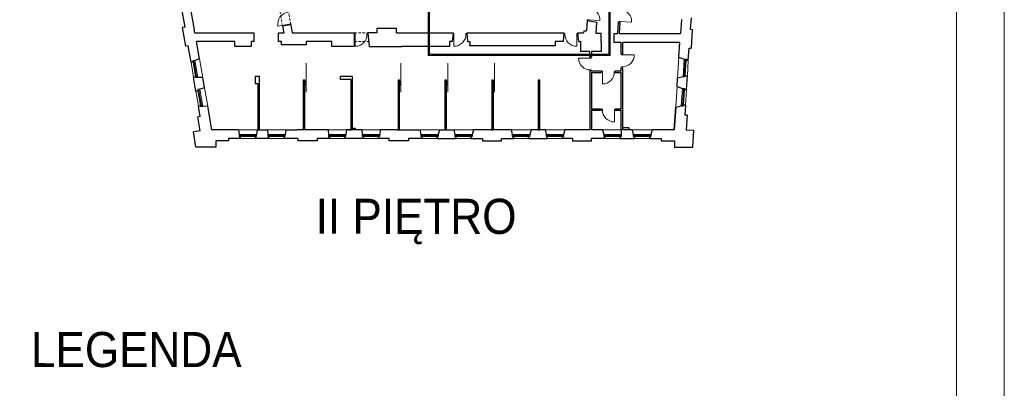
# Model space of a CAD drawing. Header units: centimetres. Extents: x 690840 to 714026, y 27673 to 40762.
# Tile 67 of 162: x 701292 to 701653, y 34376 to 34511. Entities that reach past the tile are written whole.
import ezdxf

# ---------------------------------------------------------------- set-up
doc = ezdxf.new("R2010")
doc.units = ezdxf.units.CM
doc.linetypes.add('DASHED', pattern=[19.05, 12.7, -6.35])
for name, color, linetype, lineweight in [('Drzwi i okna', 51, 'Continuous', 9), ('Opis', 102, 'Continuous', 9), ('Przekrojowa', 253, 'Continuous', 25), ('Ramka', 255, 'Continuous', 9), ('S3_obrys zakresu', 1, 'Continuous', 5), ('Widokowa', 140, 'Continuous', 9)]:
    doc.layers.add(name, color=color, linetype=linetype, lineweight=lineweight)
doc.layers.add('Obrys powierzchni', color=50, linetype='Continuous', lineweight=9, plot=False)
doc.styles.add('ARIELCE', font='arial.ttf', dxfattribs={"width": 0.9})

# ---------------------------------------------------------------- blocks, each defined once
blk = doc.blocks.new('zw$2918')
at = {"layer": 'Drzwi i okna', "color": 0}
for p, q in [((3554.3, -3168), (3553.9, -3174.5)), ((3563.3, -3168.6), (3554.3, -3168)), ((3561.8, -3175), (3562.3, -3168.5)), ((3562.3, -3168.5), (3647.6, -3174)), ((1374.5, -3200.2), (1290.3, -3215.2)), ((1373.5, -3200.3), (1382.3, -3198.7)), ((1375.7, -3207.2), (1374.5, -3200.2)), ((1382.3, -3198.7), (1383.6, -3205.9)), ((3786.4, -3180.5), (3786, -3186.9)), ((3795.4, -3181), (3786.4, -3180.5)), ((3794, -3187.4), (3794.4, -3181)), ((3794.4, -3181), (3879.7, -3186.4)), ((1855.3, -3269), (1848.8, -3269)), ((1848.8, -3277), (1855.3, -3277)), ((1855.3, -3277), (1855.1, -3362.5)), ((1855.3, -3278), (1855.3, -3269)), ((1942.2, -3278.2), (1942.2, -3269.2)), ((1942.2, -3269.2), (1948.8, -3269.2)), ((1942.2, -3277.2), (1950.1, -3277.2)), ((2571.6, -3277), (2579.4, -3277)), ((2579.4, -3269), (2572.9, -3269)), ((2579.4, -3277), (2579.3, -3362.5)), ((2579.4, -3278), (2579.4, -3269)), ((2666.3, -3278.2), (2666.3, -3269.2)), ((2666.3, -3269.2), (2672.9, -3269.2)), ((2666.3, -3277.2), (2674.2, -3277.2)), ((3391.1, -3277.2), (3383.2, -3277.2)), ((3391.1, -3269.2), (3384, -3269.2)), ((3391.1, -3278.2), (3391.1, -3269.2)), ((3478, -3278), (3478, -3269)), ((3478, -3269), (3485, -3269)), ((3485.8, -3277), (3478, -3277)), ((3478, -3277), (3478.2, -3362.5)), ((3576.7, -3448.5), (3491.2, -3448.3)), ((3575.7, -3448.5), (3584.7, -3448.5)), ((3576.7, -3442), (3576.7, -3448.5)), ((3584.7, -3448.5), (3584.7, -3442)), ((3805.4, -3425.5), (3805.4, -3419)), ((3814.4, -3425.5), (3805.4, -3425.5)), ((3813.4, -3419), (3813.4, -3425.5)), ((3813.4, -3425.5), (3898.9, -3425.4)), ((3814.6, -3512.4), (3805.6, -3512.4)), ((3805.6, -3512.4), (3805.6, -3519)), ((3813.6, -3512.4), (3813.6, -3519)), ((3575.5, -3535.4), (3584.5, -3535.4)), ((3576.5, -3535.4), (3576.5, -3542)), ((3584.5, -3535.4), (3584.5, -3542)), ((3666.2, -3544.3), (3659.7, -3544.3)), ((3659.7, -3552.3), (3666.2, -3552.3)), ((3666.2, -3552.3), (3666, -3637.8)), ((3666.2, -3553.3), (3666.2, -3544.3)), ((3753.1, -3553.5), (3753.1, -3544.5)), ((3753.1, -3544.5), (3759.7, -3544.5)), ((3753.1, -3552.5), (3759.7, -3552.5)), ((3666.3, -3822.2), (3659.7, -3822.2)), ((3666.3, -3830.2), (3659.7, -3830.2)), ((3666.3, -3831.2), (3666.3, -3822.2)), ((3753.2, -3831), (3753.2, -3822)), ((3753.2, -3822), (3759.7, -3822)), ((3759.7, -3830), (3753.2, -3830)), ((3753.2, -3830), (3753.3, -3915.5))]:
    blk.add_line(p, q, dxfattribs=at)
at = {"layer": 'Drzwi i okna', "color": 0, "ltscale": 1.6}
for centre, start, end in [((3561, -3168.2), 356.20358, 87.81419), ((3793.2, -3180.7), 356.20358, 87.81419), ((1375.7, -3199.7), 98.65194, 190.26256), ((1855.5, -3275.8), 269.77938, 1.38999), ((2579.6, -3275.8), 269.77938, 1.38999), ((3477.8, -3275.8), 178.61001, 270.22062), ((3577.9, -3448.7), 179.77102, 271.38164), ((3812.2, -3425.7), 268.61836, 0.22898), ((3666.4, -3551.1), 269.77102, 1.38164), ((3753, -3828.8), 178.61001, 270.22062)]:
    blk.add_arc(centre, 86.7, start, end, dxfattribs=at)
at = {"layer": 'Drzwi i okna', "color": 0}
for centre, start, end in [((1364.1, -3122.6), 278.48889, 281.78745), ((1933.4, -3273.7), 178.25449, 181.55305), ((2657.5, -3273.7), 178.25449, 181.55305), ((3399.9, -3273.7), 358.44695, 1.74551), ((3580, -3526.6), 88.24613, 91.5447), ((3810.1, -3503.7), 88.4553, 91.75387), ((3744.3, -3549.1), 178.24613, 181.5447), ((3675.1, -3826.7), 358.44695, 1.74551)]:
    blk.add_arc(centre, 78.2, start, end, dxfattribs=at)
at = {"layer": 'Przekrojowa', "color": 0, "ltscale": 1.6}
for p, q in [((610.4, -3221.4), (590.2, -3103.1)), ((653.3, -3104.3), (676.4, -3239.5)), ((4243.8, -3167.5), (4237.3, -3269.1)), ((4314.9, -3153), (4309.4, -3237.8)), ((610.4, -3221.4), (592.7, -3224.4)), ((616.1, -3361.4), (592.7, -3224.4)), ((681.2, -3267.4), (676.4, -3239.5)), ((1384.9, -3205.7), (1323.8, -3216.1)), ((1323.8, -3216.1), (1332.6, -3267.4)), ((1384.9, -3205.7), (1394.9, -3264.1)), ((2158.9, -3232.8), (2013.9, -3232.8)), ((2013.9, -3232.8), (2013.9, -3264.1)), ((2158.9, -3264.1), (2158.9, -3232.8)), ((3553.9, -3174.5), (3549.1, -3248.1)), ((3553.9, -3174.5), (3625.4, -3184.6)), ((3619.9, -3269.2), (3625.4, -3184.6)), ((3778.2, -3269.1), (3783.5, -3186.8)), ((3783.5, -3186.8), (3795.5, -3187.5)), ((3790.2, -3269.1), (3795.5, -3187.5)), ((4309.4, -3237.8), (4323.4, -3238.8)), ((4323.4, -3238.8), (4314.5, -3376.9)), ((1116.8, -3267.4), (681.2, -3267.4)), ((1116.8, -3328.1), (1116.8, -3267.4)), ((1332.6, -3267.4), (1293.8, -3267.4)), ((1293.8, -3328.1), (1293.8, -3267.4)), ((1394.9, -3264.1), (1848.8, -3264.1)), ((1848.8, -3264.1), (1848.8, -3328.1)), ((2013.9, -3264.1), (1948.8, -3264.1)), ((1948.8, -3264.3), (1958.7, -3363.7)), ((2158.9, -3264.1), (2572.9, -3264.1)), ((2572.9, -3264.1), (2566.6, -3327.7)), ((2672.9, -3264.1), (3384.5, -3264.1)), ((2672.9, -3264.1), (2679.3, -3327.7)), ((3384.5, -3264.1), (3378.2, -3327.7)), ((3484.5, -3264.1), (3527.8, -3264.1)), ((3484.5, -3264.1), (3490.9, -3327.7)), ((3528.9, -3248.1), (3527.8, -3264.1)), ((3528.9, -3248.1), (3549.1, -3248.1)), ((3657.7, -3269), (3619.9, -3269.2)), ((3657.7, -3335), (3657.7, -3269)), ((3751.7, -3335), (3751.7, -3269)), ((3751.7, -3269.1), (3778.2, -3269.1)), ((3790.2, -3269.1), (3911.7, -3269.1)), ((3911.7, -3269.1), (4237.3, -3269.1)), ((633.8, -3358.4), (616.1, -3361.4)), ((654.4, -3478.6), (633.8, -3358.4)), ((717.2, -3454.7), (695.6, -3328.1)), ((975.8, -3328.1), (695.6, -3328.1)), ((975.8, -3363.1), (975.8, -3328.1)), ((1094.8, -3363.1), (975.8, -3363.1)), ((1116.8, -3328.1), (1094.8, -3328.1)), ((1094.8, -3328.1), (1094.8, -3363.1)), ((1315.8, -3328.1), (1293.8, -3328.1)), ((1315.8, -3351.7), (1315.8, -3328.1)), ((1496.8, -3351.7), (1315.8, -3351.7)), ((1684.8, -3328.1), (1496.8, -3328.1)), ((1496.8, -3328.1), (1496.8, -3351.7)), ((1684.8, -3363.7), (1684.8, -3328.1)), ((1848.8, -3363.7), (1684.8, -3363.7)), ((1848.8, -3328.1), (1848.8, -3363.7)), ((1958.7, -3363.7), (2196.9, -3363.7)), ((2545.9, -3363.7), (2196.9, -3363.7)), ((2566.6, -3327.7), (2545.9, -3327.7)), ((2545.9, -3327.7), (2545.9, -3363.7)), ((2679.3, -3327.7), (2695.9, -3327.7)), ((2695.9, -3327.7), (2695.9, -3351.7)), ((2695.9, -3359.7), (2695.9, -3351.7)), ((2855.7, -3359.7), (2695.9, -3359.7)), ((3319.7, -3359.7), (2855.7, -3359.7)), ((3378.2, -3327.7), (3319.7, -3327.7)), ((3319.7, -3327.7), (3319.7, -3359.7)), ((3490.9, -3327.7), (3507.7, -3327.7)), ((3507.7, -3400), (3507.7, -3327.7)), ((3657.7, -3335), (3657.7, -3400)), ((3803.7, -3335), (3751.7, -3335)), ((3803.7, -3419), (3803.7, -3335)), ((3815.8, -3419), (3815.8, -3335)), ((4233, -3335), (3815.8, -3335)), ((4226.1, -3441.7), (4233, -3335)), ((4294.7, -3465.8), (4300.5, -3376)), ((4300.5, -3376), (4314.5, -3376.9)), ((717.2, -3454.7), (682.4, -3466)), ((3574.7, -3400), (3507.7, -3400)), ((3574.7, -3442), (3574.7, -3400)), ((3586.7, -3442), (3574.7, -3442)), ((3657.7, -3400), (3586.7, -3400)), ((3586.7, -3400), (3586.7, -3442)), ((3803.7, -3419), (3815.8, -3419)), ((4226.1, -3441.7), (4265.5, -3456.2)), ((3803.7, -3542), (3803.7, -3519)), ((3803.7, -3519), (3815.8, -3519)), ((3815.8, -3973.7), (3815.8, -3519)), ((690.5, -3689.6), (673.3, -3589)), ((740.4, -3590.1), (703.8, -3591.5)), ((753.3, -3665.6), (740.4, -3590.1)), ((1156.1, -3583.7), (1123.1, -3583.7)), ((1123.1, -3583.7), (1123.1, -3633.7)), ((1156.1, -3883.7), (1156.1, -3583.7)), ((1835.7, -3583.7), (1746.7, -3583.7)), ((1746.7, -3583.7), (1746.7, -3604.7)), ((1835.7, -3583.7), (1821.7, -3583.7)), ((1835.7, -3883.7), (1835.7, -3583.7)), ((3586.7, -3542), (3574.7, -3542)), ((3574.7, -3542), (3574.7, -3973.7)), ((3586.7, -3542), (3659.7, -3542)), ((3586.7, -3554), (3659.7, -3554)), ((3586.7, -3554), (3586.7, -3821)), ((3659.7, -3542), (3659.7, -3554)), ((3759.7, -3542), (3803.7, -3542)), ((3759.7, -3542), (3759.7, -3554)), ((3759.7, -3554), (3803.7, -3554)), ((3803.7, -3821), (3803.7, -3554)), ((4212.3, -3656.3), (4216.4, -3592.1)), ((4216.4, -3592.1), (4257.3, -3583.4)), ((4280.8, -3680.4), (4287.5, -3577.6)), ((753.3, -3665.6), (718.5, -3676.9)), ((1123.1, -3633.7), (1144.1, -3633.7)), ((1144.1, -3633.7), (1144.1, -3883.7)), ((1487.7, -3610.7), (1475.7, -3610.7)), ((1475.7, -3610.7), (1475.7, -3883.7)), ((1487.7, -3883.7), (1487.7, -3610.7)), ((1823.7, -3604.7), (1746.7, -3604.7)), ((1823.7, -3604.7), (1823.7, -3883.7)), ((2181.7, -3610.7), (2169.7, -3610.7)), ((2169.7, -3610.7), (2169.7, -3883.7)), ((2181.7, -3883.7), (2181.7, -3610.7)), ((2524.7, -3610.7), (2512.7, -3610.7)), ((2512.7, -3610.7), (2512.7, -3883.7)), ((2524.7, -3883.7), (2524.7, -3610.7)), ((2867.7, -3610.7), (2855.7, -3610.7)), ((2855.7, -3610.7), (2855.7, -3883.7)), ((2867.7, -3883.7), (2867.7, -3610.7)), ((3206.7, -3610.7), (3194.7, -3610.7)), ((3194.7, -3610.7), (3194.7, -3883.7)), ((3206.7, -3883.7), (3206.7, -3610.7)), ((4212.3, -3656.3), (4251.7, -3670.7)), ((722.1, -3874.9), (709.3, -3800)), ((776.5, -3801), (739.9, -3802.5)), ((806.1, -3974.4), (776.5, -3801)), ((4202.6, -3806.6), (4191.8, -3973.7)), ((4191.8, -3973.7), (4202.6, -3806.6)), ((4202.6, -3806.6), (4243.4, -3798)), ((4273.6, -3792.1), (4268.9, -3866)), ((722.1, -3874.9), (704.4, -3877.9)), ((722, -3980.7), (704.4, -3877.9)), ((1156.1, -3883.7), (1144.1, -3883.7)), ((1487.7, -3883.7), (1475.7, -3883.7)), ((1835.7, -3883.7), (1823.7, -3883.7)), ((2181.7, -3883.7), (2169.7, -3883.7)), ((2524.7, -3883.7), (2512.7, -3883.7)), ((2867.7, -3883.7), (2855.7, -3883.7)), ((3206.7, -3883.7), (3194.7, -3883.7)), ((3586.7, -3821), (3659.7, -3821)), ((3586.7, -3830), (3586.7, -3973.7)), ((3586.7, -3830), (3659.7, -3830)), ((3659.7, -3821), (3659.7, -3830)), ((3759.7, -3821), (3803.7, -3821)), ((3759.7, -3821), (3759.7, -3830)), ((3759.7, -3830), (3803.7, -3830)), ((3803.7, -3973.7), (3803.7, -3830)), ((4286.8, -3867.2), (4268.9, -3866)), ((4286.8, -3867.2), (4280, -3973.3)), ((1835.7, -3973.7), (1835.7, -3961.7)), ((1835.7, -3961.7), (1855.7, -3961.7)), ((1855.7, -3961.7), (1855.7, -3973.7)), ((3859.8, -3959.7), (3815.8, -3959.7)), ((3859.8, -3959.7), (3859.8, -3973.7)), ((722, -3980.7), (671.6, -3989.3)), ((690.6, -4099.8), (671.6, -3989.3)), ((1000.3, -3974.4), (806.1, -3974.4)), ((1133.7, -4021.9), (1133.7, -4007.1)), ((1137.7, -3973.7), (1213.2, -3973.7)), ((1344.7, -4021.9), (1344.7, -4007.1)), ((1348.7, -3973.7), (1429.7, -3973.7)), ((1657.2, -3973.7), (1429.7, -3973.7)), ((1788.7, -4021.9), (1788.7, -4007.1)), ((1904.2, -3973.7), (1792.7, -3973.7)), ((1813.7, -3973.7), (1827.7, -3973.7)), ((2035.7, -4021.9), (2035.7, -4007.1)), ((2161.7, -3973.7), (2039.7, -3973.7)), ((2161.7, -3973.7), (2175.7, -3973.7)), ((2175.7, -3973.7), (2329.5, -3973.7)), ((2329.5, -3973.7), (2337.1, -4007.1)), ((2474.5, -3973.7), (2464.7, -4007.1)), ((2474.5, -3973.7), (2577.5, -3973.7)), ((2506.7, -3973.7), (2520.7, -3973.7)), ((2577.5, -3973.7), (2585.1, -4007.1)), ((2722.5, -3973.7), (2712.7, -4007.1)), ((2851.7, -3973.7), (2722.5, -3973.7)), ((2851.7, -3973.7), (2865.7, -3973.7)), ((2998.5, -3973.7), (2865.7, -3973.7)), ((2998.5, -3973.7), (3006.1, -4007.1)), ((3143.5, -3973.7), (3133.7, -4007.1)), ((3192.7, -3973.7), (3143.5, -3973.7)), ((3192.7, -3973.7), (3206.7, -3973.7)), ((3246.5, -3973.7), (3206.7, -3973.7)), ((3246.5, -3973.7), (3254.1, -4007.1)), ((3391.5, -3973.7), (3381.7, -4007.1)), ((3574.7, -3973.7), (3391.5, -3973.7)), ((3665.3, -3973.7), (3586.7, -3973.7)), ((3665.3, -3973.7), (3676.1, -4007.1)), ((3884.5, -3973.7), (3815.8, -3973.7)), ((3884.5, -3973.7), (3892.1, -4007.1)), ((4029.5, -3973.7), (4019.7, -4007.1)), ((4191.8, -3973.7), (4029.5, -3973.7)), ((4280, -3973.3), (4335.3, -3976.8)), ((4327.4, -4099.8), (4335.3, -3976.8)), ((836.9, -4099.8), (690.6, -4099.8)), ((836.9, -4099.8), (701, -4099.8)), ((927.9, -4054.8), (836.9, -4054.8)), ((836.9, -4054.8), (836.9, -4099.8)), ((1013.9, -4036.8), (927.9, -4036.8)), ((927.9, -4036.8), (927.9, -4054.8)), ((1224.9, -4036.8), (1125.9, -4036.8)), ((1435.9, -4036.8), (1336.9, -4036.8)), ((1435.9, -4036.8), (1435.9, -4054.8)), ((1576.9, -4054.8), (1435.9, -4054.8)), ((1668.9, -4036.8), (1576.9, -4036.8)), ((1576.9, -4036.8), (1576.9, -4054.8)), ((1915.9, -4036.8), (1780.9, -4036.8)), ((2104.9, -4036.8), (2027.9, -4036.8)), ((2104.9, -4054.8), (2104.9, -4036.8)), ((2245.9, -4054.8), (2104.9, -4054.8)), ((2344.9, -4036.8), (2245.9, -4036.8)), ((2245.9, -4036.8), (2245.9, -4054.8)), ((2456.9, -4036.8), (2592.9, -4036.8)), ((2704.9, -4036.8), (2788.9, -4036.8)), ((2788.9, -4036.8), (2788.9, -4054.8)), ((2788.9, -4054.8), (2926.9, -4054.8)), ((2926.9, -4054.8), (2926.9, -4036.8)), ((2926.9, -4036.8), (3013.9, -4036.8)), ((3125.9, -4036.8), (3261.9, -4036.8)), ((3446.9, -4036.8), (3373.9, -4036.8)), ((3446.9, -4036.8), (3446.9, -4054.8)), ((3446.9, -4054.8), (3584.9, -4054.8)), ((3683.9, -4036.8), (3584.9, -4036.8)), ((3584.9, -4054.8), (3584.9, -4036.8)), ((3795.9, -4036.8), (3899.9, -4036.8)), ((4011.9, -4036.8), (4094.9, -4036.8)), ((4094.9, -4036.8), (4094.9, -4054.8)), ((4094.9, -4054.8), (4192.9, -4054.8)), ((4192.9, -4054.8), (4192.9, -4099.8)), ((4192.9, -4099.8), (4316.9, -4099.8)), ((4192.9, -4099.8), (4327.4, -4099.8))]:
    blk.add_line(p, q, dxfattribs=at)
at = {"layer": 'Przekrojowa', "color": 0}
for p, q in [((4265.5, -3456.2), (4280.3, -3457.1)), ((4280.3, -3457.1), (4279.8, -3464.9)), ((669.1, -3476.1), (654.4, -3478.6)), ((654.4, -3478.6), (669.1, -3476.1)), ((682.4, -3466), (667.8, -3468.5)), ((667.8, -3468.5), (669.1, -3476.1)), ((4279.8, -3464.9), (4294.7, -3465.8)), ((4294.7, -3465.8), (4279.8, -3464.9)), ((688, -3586.5), (673.3, -3589)), ((673.3, -3589), (688, -3586.5)), ((689.3, -3594.2), (688, -3586.5)), ((703.9, -3591.7), (689.3, -3594.2)), ((4257.3, -3583.4), (4272.1, -3584.4)), ((4272.1, -3584.4), (4272.6, -3576.6)), ((4272.6, -3576.6), (4287.5, -3577.6)), ((4287.5, -3577.6), (4272.6, -3576.6)), ((4251.7, -3670.7), (4266.4, -3671.7)), ((4266.4, -3671.7), (4265.9, -3679.4)), ((705.2, -3687.1), (690.5, -3689.6)), ((690.5, -3689.6), (705.2, -3687.1)), ((718.5, -3676.9), (703.9, -3679.4)), ((703.9, -3679.4), (705.2, -3687.1)), ((4265.9, -3679.4), (4280.8, -3680.4)), ((4280.8, -3680.4), (4265.9, -3679.4)), ((724.1, -3797.5), (709.3, -3800)), ((709.3, -3800), (724.1, -3797.5)), ((725.4, -3805.1), (724.1, -3797.5)), ((740, -3802.6), (725.4, -3805.1)), ((4243.4, -3798), (4258.2, -3798.9)), ((4258.2, -3798.9), (4258.7, -3791.2)), ((4258.7, -3791.2), (4273.6, -3792.1)), ((4273.6, -3792.1), (4258.7, -3791.2)), ((1002.2, -3973.7), (1006.1, -4007.1)), ((1006.1, -4007.1), (1006.1, -4021.9)), ((1006.1, -4021.9), (1013.9, -4021.9)), ((1013.9, -4021.9), (1013.9, -4036.8)), ((1013.9, -4036.8), (1013.9, -4021.9)), ((1133.7, -4021.9), (1125.9, -4021.9)), ((1125.9, -4021.9), (1125.9, -4036.8)), ((1125.9, -4036.8), (1125.9, -4021.9)), ((1137.7, -3973.7), (1133.7, -4007.1)), ((1213.2, -3973.7), (1217.1, -4007.1)), ((1217.1, -4007.1), (1217.1, -4021.9)), ((1217.1, -4021.9), (1224.9, -4021.9)), ((1224.9, -4021.9), (1224.9, -4036.8)), ((1224.9, -4036.8), (1224.9, -4021.9)), ((1344.7, -4021.9), (1336.9, -4021.9)), ((1336.9, -4021.9), (1336.9, -4036.8)), ((1336.9, -4036.8), (1336.9, -4021.9)), ((1348.7, -3973.7), (1344.7, -4007.1)), ((1657.2, -3973.7), (1661.1, -4007.1)), ((1661.1, -4007.1), (1661.1, -4021.9)), ((1661.1, -4021.9), (1668.9, -4021.9)), ((1668.9, -4021.9), (1668.9, -4036.8)), ((1668.9, -4036.8), (1668.9, -4021.9)), ((1788.7, -4021.9), (1780.9, -4021.9)), ((1780.9, -4021.9), (1780.9, -4036.8)), ((1780.9, -4036.8), (1780.9, -4021.9)), ((1792.7, -3973.7), (1788.7, -4007.1)), ((1904.2, -3973.7), (1908.1, -4007.1)), ((1908.1, -4007.1), (1908.1, -4021.9)), ((1908.1, -4021.9), (1915.9, -4021.9)), ((1915.9, -4021.9), (1915.9, -4036.8)), ((1915.9, -4036.8), (1915.9, -4021.9)), ((2035.7, -4021.9), (2027.9, -4021.9)), ((2027.9, -4021.9), (2027.9, -4036.8)), ((2027.9, -4036.8), (2027.9, -4021.9)), ((2039.7, -3973.7), (2035.7, -4007.1)), ((2337.1, -4007.1), (2337.1, -4021.9)), ((2337.1, -4021.9), (2344.9, -4021.9)), ((2344.9, -4021.9), (2344.9, -4036.8)), ((2344.9, -4036.8), (2344.9, -4021.9)), ((2464.7, -4021.9), (2456.9, -4021.9)), ((2456.9, -4021.9), (2456.9, -4036.8)), ((2456.9, -4036.8), (2456.9, -4021.9)), ((2464.7, -4007.1), (2464.7, -4021.9)), ((2585.1, -4007.1), (2585.1, -4021.9)), ((2585.1, -4021.9), (2592.9, -4021.9)), ((2592.9, -4021.9), (2592.9, -4036.8)), ((2592.9, -4036.8), (2592.9, -4021.9)), ((2712.7, -4021.9), (2704.9, -4021.9)), ((2704.9, -4021.9), (2704.9, -4036.8)), ((2704.9, -4036.8), (2704.9, -4021.9)), ((2712.7, -4007.1), (2712.7, -4021.9)), ((3006.1, -4007.1), (3006.1, -4021.9)), ((3006.1, -4021.9), (3013.9, -4021.9)), ((3013.9, -4021.9), (3013.9, -4036.8)), ((3013.9, -4036.8), (3013.9, -4021.9)), ((3133.7, -4021.9), (3125.9, -4021.9)), ((3125.9, -4021.9), (3125.9, -4036.8)), ((3125.9, -4036.8), (3125.9, -4021.9)), ((3133.7, -4007.1), (3133.7, -4021.9)), ((3254.1, -4007.1), (3254.1, -4021.9)), ((3254.1, -4021.9), (3261.9, -4021.9)), ((3261.9, -4021.9), (3261.9, -4036.8)), ((3261.9, -4036.8), (3261.9, -4021.9)), ((3381.7, -4021.9), (3373.9, -4021.9)), ((3373.9, -4021.9), (3373.9, -4036.8)), ((3373.9, -4036.8), (3373.9, -4021.9)), ((3381.7, -4007.1), (3381.7, -4021.9)), ((3676.1, -4007.1), (3676.1, -4021.9)), ((3676.1, -4021.9), (3683.9, -4021.9)), ((3683.9, -4021.9), (3683.9, -4036.8)), ((3683.9, -4036.8), (3683.9, -4021.9)), ((3803.7, -4021.9), (3795.9, -4021.9)), ((3795.9, -4021.9), (3795.9, -4036.8)), ((3795.9, -4036.8), (3795.9, -4021.9)), ((3803.7, -3973.7), (3803.7, -4021.9)), ((3892.1, -4007.1), (3892.1, -4021.9)), ((3892.1, -4021.9), (3899.9, -4021.9)), ((3899.9, -4021.9), (3899.9, -4036.8)), ((3899.9, -4036.8), (3899.9, -4021.9)), ((4019.7, -4021.9), (4011.9, -4021.9)), ((4011.9, -4021.9), (4011.9, -4036.8)), ((4011.9, -4036.8), (4011.9, -4021.9)), ((4019.7, -4007.1), (4019.7, -4021.9))]:
    blk.add_line(p, q, dxfattribs=at)
at = {"layer": 'Widokowa', "color": 0, "linetype": 'DASHED', "ltscale": 1.6}
for p, q in [((1323.8, -3216.1), (1305.1, -3106.7)), ((1384.9, -3205.7), (1368.1, -3107.1)), ((1848.8, -3264.1), (1948.8, -3264.1)), ((1848.8, -3328.1), (1955.2, -3328.1))]:
    blk.add_line(p, q, dxfattribs=at)
at = {"layer": 'Widokowa', "color": 0, "ltscale": 1.6}
for p, q in [((717.2, -3454.7), (740.4, -3590.1)), ((4216.4, -3592.1), (4226.1, -3441.7)), ((654.4, -3478.6), (673.3, -3589)), ((1496.7, -3699), (1496.7, -3486.9)), ((2190.7, -3699), (2190.7, -3486.9)), ((2533.7, -3699), (2533.7, -3486.9)), ((2876.7, -3699), (2876.7, -3486.9)), ((4287.5, -3577.6), (4294.7, -3465.8)), ((753.3, -3665.6), (776.5, -3801)), ((4202.6, -3806.6), (4212.3, -3656.3)), ((690.5, -3689.6), (709.3, -3800)), ((4273.6, -3792.1), (4280.8, -3680.4)), ((1144.1, -3883.7), (1144.1, -3973.7)), ((1150.1, -3883.7), (1150.1, -3973.7)), ((1156.1, -3973.7), (1156.1, -3883.7)), ((1475.7, -3883.7), (1475.7, -3973.7)), ((1481.7, -3883.7), (1481.7, -3973.7)), ((1487.7, -3973.7), (1487.7, -3883.7)), ((1823.7, -3883.7), (1823.7, -3973.7)), ((1829.7, -3883.7), (1829.7, -3973.7)), ((1835.7, -3973.7), (1835.7, -3883.7)), ((2169.7, -3883.7), (2169.7, -3973.7)), ((2175.7, -3883.7), (2175.7, -3973.7)), ((2181.7, -3973.7), (2181.7, -3883.7)), ((2512.7, -3883.7), (2512.7, -3973.7)), ((2517.7, -3883.7), (2517.7, -3973.7)), ((2524.7, -3973.7), (2524.7, -3883.7)), ((2855.7, -3883.7), (2855.7, -3973.7)), ((2861.7, -3883.7), (2861.7, -3973.7)), ((2867.7, -3973.7), (2867.7, -3883.7)), ((3194.7, -3883.7), (3194.7, -3973.7)), ((3200.7, -3883.7), (3200.7, -3973.7)), ((3206.7, -3973.7), (3206.7, -3883.7)), ((2329.5, -3973.7), (2474.5, -3973.7)), ((2577.5, -3973.7), (2722.5, -3973.7)), ((2998.5, -3973.7), (3143.5, -3973.7)), ((3246.5, -3973.7), (3391.5, -3973.7)), ((3665.3, -3973.7), (3803.7, -3973.7)), ((3884.5, -3973.7), (4029.5, -3973.7)), ((1013.9, -4036.8), (1125.9, -4036.8)), ((1224.9, -4036.8), (1336.9, -4036.8)), ((1668.9, -4036.8), (1780.9, -4036.8)), ((1915.9, -4036.8), (2027.9, -4036.8)), ((2344.9, -4036.8), (2456.9, -4036.8)), ((2592.9, -4036.8), (2704.9, -4036.8)), ((3013.9, -4036.8), (3125.9, -4036.8)), ((3261.9, -4036.8), (3373.9, -4036.8)), ((3683.9, -4036.8), (3795.9, -4036.8)), ((3899.9, -4036.8), (4011.9, -4036.8))]:
    blk.add_line(p, q, dxfattribs=at)
at = {"layer": 'Widokowa', "color": 0}
for p, q in [((4265.5, -3456.2), (4257.3, -3583.4)), ((669.1, -3476.1), (683.7, -3473.6)), ((688, -3586.7), (669.1, -3476.1)), ((695.3, -3585.3), (676.4, -3474.9)), ((703.9, -3591.7), (682.4, -3466)), ((4279.8, -3464.9), (4265, -3463.9)), ((4272.4, -3464.4), (4265.2, -3576.2)), ((4279.8, -3464.6), (4272.6, -3576.6)), ((688, -3586.5), (702.6, -3584)), ((4272.6, -3576.6), (4257.8, -3575.7)), ((4251.7, -3670.7), (4243.4, -3798)), ((705.2, -3687.1), (719.8, -3684.6)), ((724.1, -3797.7), (705.2, -3687.1)), ((731.4, -3796.2), (712.5, -3685.8)), ((740, -3802.6), (718.5, -3676.9)), ((4265.9, -3679.4), (4251.2, -3678.5)), ((4258.5, -3678.9), (4251.3, -3790.7)), ((4265.9, -3679.2), (4258.7, -3791.2)), ((724.1, -3797.5), (738.7, -3795)), ((4258.7, -3791.2), (4243.9, -3790.2)), ((1137.7, -3973.7), (1002.2, -3973.7)), ((1133.7, -4007.1), (1006.1, -4007.1)), ((1013.9, -4021.9), (1013.9, -4007.1)), ((1125.9, -4014.5), (1013.9, -4014.5)), ((1126.1, -4021.9), (1013.9, -4021.9)), ((1125.9, -4021.9), (1125.9, -4007.1)), ((1348.7, -3973.7), (1213.2, -3973.7)), ((1344.7, -4007.1), (1217.1, -4007.1)), ((1224.9, -4021.9), (1224.9, -4007.1)), ((1336.9, -4014.5), (1224.9, -4014.5)), ((1337.1, -4021.9), (1224.9, -4021.9)), ((1336.9, -4021.9), (1336.9, -4007.1)), ((1792.7, -3973.7), (1657.2, -3973.7)), ((1788.7, -4007.1), (1661.1, -4007.1)), ((1668.9, -4021.9), (1668.9, -4007.1)), ((1780.9, -4014.5), (1668.9, -4014.5)), ((1781.1, -4021.9), (1668.9, -4021.9)), ((1780.9, -4021.9), (1780.9, -4007.1)), ((2039.7, -3973.7), (1904.2, -3973.7)), ((2035.7, -4007.1), (1908.1, -4007.1)), ((1915.9, -4021.9), (1915.9, -4007.1)), ((2027.9, -4014.5), (1915.9, -4014.5)), ((2028.1, -4021.9), (1915.9, -4021.9)), ((2027.9, -4021.9), (2027.9, -4007.1)), ((2464.7, -4007.1), (2337.1, -4007.1)), ((2344.9, -4021.9), (2344.9, -4007.1)), ((2456.9, -4014.5), (2344.9, -4014.5)), ((2457.1, -4021.9), (2344.9, -4021.9)), ((2456.9, -4021.9), (2456.9, -4007.1)), ((2712.7, -4007.1), (2585.1, -4007.1)), ((2592.9, -4021.9), (2592.9, -4007.1)), ((2704.9, -4014.5), (2592.9, -4014.5)), ((2705.1, -4021.9), (2592.9, -4021.9)), ((2704.9, -4021.9), (2704.9, -4007.1)), ((3133.7, -4007.1), (3006.1, -4007.1)), ((3013.9, -4021.9), (3013.9, -4007.1)), ((3125.9, -4014.5), (3013.9, -4014.5)), ((3126.1, -4021.9), (3013.9, -4021.9)), ((3125.9, -4021.9), (3125.9, -4007.1)), ((3381.7, -4007.1), (3254.1, -4007.1)), ((3261.9, -4021.9), (3261.9, -4007.1)), ((3373.9, -4014.5), (3261.9, -4014.5)), ((3374.1, -4021.9), (3261.9, -4021.9)), ((3373.9, -4021.9), (3373.9, -4007.1)), ((3803.7, -4007.1), (3676.1, -4007.1)), ((3683.9, -4021.9), (3683.9, -4007.1)), ((3795.9, -4014.5), (3683.9, -4014.5)), ((3796.1, -4021.9), (3683.9, -4021.9)), ((3795.9, -4021.9), (3795.9, -4007.1)), ((4019.7, -4007.1), (3892.1, -4007.1)), ((3899.9, -4021.9), (3899.9, -4007.1)), ((4011.9, -4014.5), (3899.9, -4014.5)), ((4012.1, -4021.9), (3899.9, -4021.9)), ((4011.9, -4021.9), (4011.9, -4007.1))]:
    blk.add_line(p, q, dxfattribs=at)
at = {"layer": 'Widokowa', "color": 0, "ltscale": 1.6}
for centre in [(1492.2, -3622.3), (1492.2, -3641.1), (2186.2, -3622.3), (2186.2, -3641.1), (2529.2, -3622.3), (2529.2, -3641.1), (2872.2, -3622.3), (2872.2, -3641.1)]:
    blk.add_circle(centre, 4.5, dxfattribs=at)

msp = doc.modelspace()

# ---------------------------------------------------------------- linework, layer by layer
at = {"layer": 'Obrys powierzchni', "ltscale": 1.6}
for points in [[(699552.62, 34762.32), (701652.62, 34762.32), (701652.62, 33277.32), (699552.62, 33277.32)], [(699570.12, 34744.82), (701635.12, 34744.82), (701635.12, 33294.82), (699570.12, 33294.82)]]:
    msp.add_lwpolyline(points, close=True, dxfattribs=at)
at = {"layer": 'S3_obrys zakresu', "color": 1, "ltscale": 1.6, "true_color": 0xff0000, "const_width": 0.877}
msp.add_lwpolyline([(701442.02, 34568.03), (701508.14, 34568.03), (701508.14, 34498.07), (701442.02, 34498.07)], close=True, dxfattribs=at)

# ---------------------------------------------------------------- block references
at = {"layer": 'Ramka', "color": 251, "xscale": 0.05, "yscale": 0.05, "zscale": 0.05}
msp.add_blockref('zw$2918', (701322.23, 34669.34), dxfattribs=at)

# ---------------------------------------------------------------- texts
at = {"layer": 'Opis', "insert": (701400.59, 34445.46), "char_height": 14, "width": 724.063, "attachment_point": 1, "rotation": 359.981, "style": 'ARIELCE'}
msp.add_mtext('\\pxsm1,ql;{\\fArial|b0|i0|c238|p34;\\H0.916668x;II PIĘTRO}', dxfattribs=at)
at = {"layer": 'Opis', "color": 7, "insert": (701296.36, 34396.72), "char_height": 14, "width": 724.063, "attachment_point": 1, "rotation": 359.981, "style": 'ARIELCE'}
msp.add_mtext('\\pxsm1,ql;{\\fArial|b0|i0|c238|p34;\\H0.916668x;LEGENDA}', dxfattribs=at)

doc.saveas('drawing.dxf')
